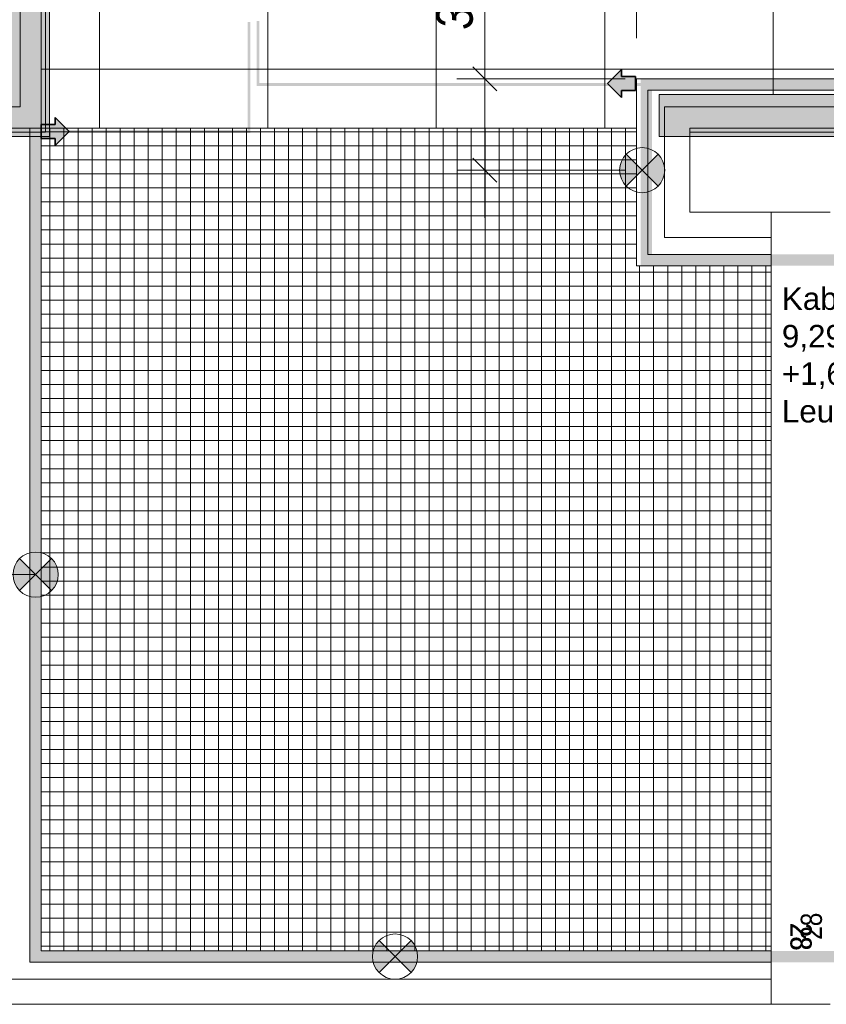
# Model space of a CAD drawing. Extents: x -620 to 300, y 62 to 1112.
# Tile 3 of 226: x -449 to -392, y 149 to 219. Entities that reach past the tile are written whole.
import ezdxf

# ---------------------------------------------------------------- set-up
doc = ezdxf.new("R2010")
doc.units = 0
doc.layers.get('0').update_dxf_attribs({"lineweight": 13})
for name, color, linetype, lineweight, true_color in [('00_ E_ST_Handlaufleuchte', 7, 'Continuous', 13, 0xb2b200), ('00_E_ST_Handlaufleuchte_Bem', 7, 'Continuous', 5, 0x7d7d00), ('00_E_ST_Handlaufleuchte_Kabel', 3, 'Continuous', 18, 0x00ff00), ('00_E_ST_Handlaufleuchte_Übergabepunkte unter Terrassenplatte', 3, 'Continuous', 35, 0x00ff00), ('00_E_ST_Handlaufleuchte–Handlauf-Position', 7, 'Continuous', 5, 0x0000b2), ('30 -33 Aussenwände- 7 Fassade_ Elemente', 7, 'Continuous', 9, 0x00aacc), ('30 -34 Innenwände- 6 Elemente', 7, 'Continuous', 9, 0xff6633), ('30 -35 Decken- 2.2 Treppen Außen', 9, 'Continuous', 9, 0x808080), ('30 -36 Dächer- 3 Dachbeläge', 7, 'Continuous', 15, 0x9999ff), ('30 -36 Dächer- 4 Dachbekleidungen', 7, 'Continuous', 9, 0xccccff), ('60- 61 allgemeine Ausstattung- 4 Terrassen', 9, 'Continuous', 9, 0x808080)]:
    doc.layers.add(name, color=color, linetype=linetype, lineweight=lineweight, true_color=true_color)
doc.layers.add('00_E_ST_Handlaufleuchte_Kabel_Text', color=7, linetype='Continuous', lineweight=13)
doc.styles.get("Standard").update_dxf_attribs({"font": 'ARIALN.TTF'})

# ---------------------------------------------------------------- blocks, each defined once
blk = doc.blocks.new('Referenz-A06CPVSGL0')
at = {"layer": '30 -33 Aussenwände- 7 Fassade_ Elemente', "color": 0, "linetype": 'Continuous', "ltscale": 0.13}
for p, q in [((-447.779, 372.513), (-447.779, 211.653)), ((-447.779, 211.653), (-538.631, 211.653)), ((31.621, 211.653), (-401.579, 211.653)), ((-401.579, 211.653), (-401.579, 205.653)), ((-401.579, 205.653), (-391.579, 205.653)), ((-391.579, 149.253), (-451.579, 149.253))]:
    blk.add_line(p, q, dxfattribs=at)
at = {"layer": '30 -34 Innenwände- 6 Elemente', "color": 0, "linetype": 'Continuous', "ltscale": 0.13}
for p, q in [((-447.779, 211.653), (-447.779, 372.513)), ((-538.631, 211.653), (-447.779, 211.653))]:
    blk.add_line(p, q, dxfattribs=at)
at = {"layer": '30 -36 Dächer- 3 Dachbeläge', "color": 0, "linetype": 'Continuous', "ltscale": 0.15}
for p, q in [((-447.179, 211.053), (-447.179, 376.053)), ((-403.779, 214.053), (31.021, 214.053)), ((-403.779, 211.053), (-403.779, 214.053)), ((-538.631, 211.053), (-447.179, 211.053)), ((31.021, 211.053), (-403.779, 211.053))]:
    blk.add_line(p, q, dxfattribs=at)
at = {"layer": '30 -36 Dächer- 3 Dachbeläge', "color": 0, "lineweight": 0}
for points in [[(-450.179, 214.053), (-450.179, 376.053), (-447.179, 211.053)], [(-447.179, 211.053), (-450.179, 376.053), (-447.179, 376.053)], [(-450.179, 211.053), (-450.179, 214.053), (-447.179, 211.053)], [(-403.779, 211.053), (-403.779, 214.053), (31.021, 211.053)], [(31.021, 211.053), (-403.779, 214.053), (31.021, 214.053)]]:
    blk.add_solid(points, dxfattribs=at)
at = {"layer": '30 -36 Dächer- 4 Dachbekleidungen', "color": 0, "linetype": 'Continuous', "ltscale": 0.13}
for p, q in [((-449.279, 376.053), (-449.279, 213.153)), ((-447.479, 211.353), (-447.479, 376.053)), ((31.021, 215.153), (-405.379, 215.153)), ((-405.379, 215.153), (-405.379, 201.853)), ((-404.579, 202.653), (-404.579, 214.353)), ((-404.579, 214.353), (31.021, 214.353)), ((-449.279, 213.153), (-538.631, 213.153)), ((31.021, 213.153), (-403.379, 213.153)), ((-403.379, 213.153), (-403.379, 203.853)), ((-538.631, 211.353), (-447.479, 211.353)), ((-448.579, 211.653), (-448.579, 152.253)), ((-447.779, 211.653), (-448.579, 211.653)), ((-447.779, 153.053), (-447.779, 211.653)), ((-401.579, 205.653), (-401.579, 211.353)), ((-401.579, 211.353), (31.021, 211.353)), ((-395.779, 205.653), (-401.579, 205.653)), ((-395.779, 203.853), (-395.779, 205.653)), ((-403.379, 203.853), (-395.779, 203.853)), ((-395.779, 202.653), (-404.579, 202.653)), ((-395.779, 201.853), (-395.779, 202.653)), ((-405.379, 201.853), (-395.779, 201.853)), ((-395.779, 153.053), (-447.779, 153.053)), ((-395.779, 152.253), (-395.779, 153.053)), ((-448.579, 152.253), (-395.779, 152.253)), ((-395.779, 151.053), (-449.779, 151.053)), ((-395.779, 149.253), (-395.779, 151.053)), ((-451.579, 149.253), (-395.779, 149.253))]:
    blk.add_line(p, q, dxfattribs=at)
at = {"layer": '60- 61 allgemeine Ausstattung- 4 Terrassen', "color": 0}
for p, q in [((-431.639, 211.653), (-431.639, 372.513)), ((-419.639, 211.653), (-419.639, 372.513)), ((-407.639, 211.653), (-407.639, 372.513)), ((-395.639, 214.053), (-395.639, 263.853)), ((-443.639, 211.653), (-443.639, 220.453)), ((-447.779, 215.853), (-138.159, 215.853)), ((-405.379, 211.653), (-447.779, 211.653)), ((-447.779, 211.653), (-447.779, 153.053)), ((-447.779, 211.394), (-405.379, 211.394)), ((-447.159, 153.053), (-447.159, 211.653)), ((-446.159, 153.053), (-446.159, 211.653)), ((-445.159, 153.053), (-445.159, 211.653)), ((-444.159, 153.053), (-444.159, 211.653)), ((-443.159, 153.053), (-443.159, 211.653)), ((-442.159, 153.053), (-442.159, 211.653)), ((-441.159, 153.053), (-441.159, 211.653)), ((-440.159, 153.053), (-440.159, 211.653)), ((-439.159, 153.053), (-439.159, 211.653)), ((-438.159, 153.053), (-438.159, 211.653)), ((-437.159, 153.053), (-437.159, 211.653)), ((-436.159, 153.053), (-436.159, 211.653)), ((-435.159, 153.053), (-435.159, 211.653)), ((-434.159, 153.053), (-434.159, 211.653)), ((-433.159, 153.053), (-433.159, 211.653)), ((-432.159, 153.053), (-432.159, 211.653)), ((-431.159, 153.053), (-431.159, 211.653)), ((-430.159, 153.053), (-430.159, 211.653)), ((-429.159, 153.053), (-429.159, 211.653)), ((-428.159, 153.053), (-428.159, 211.653)), ((-427.159, 153.053), (-427.159, 211.653)), ((-426.159, 153.053), (-426.159, 211.653)), ((-425.159, 153.053), (-425.159, 211.653)), ((-424.159, 153.053), (-424.159, 211.653)), ((-423.159, 153.053), (-423.159, 211.653)), ((-422.159, 153.053), (-422.159, 211.653)), ((-421.159, 153.053), (-421.159, 211.653)), ((-420.159, 153.053), (-420.159, 211.653)), ((-419.159, 153.053), (-419.159, 211.653)), ((-418.159, 153.053), (-418.159, 211.653)), ((-417.159, 153.053), (-417.159, 211.653)), ((-416.159, 153.053), (-416.159, 211.653)), ((-415.159, 153.053), (-415.159, 211.653)), ((-414.159, 153.053), (-414.159, 211.653)), ((-413.159, 153.053), (-413.159, 211.653)), ((-412.159, 153.053), (-412.159, 211.653)), ((-411.159, 153.053), (-411.159, 211.653)), ((-410.159, 153.053), (-410.159, 211.653)), ((-409.159, 153.053), (-409.159, 211.653)), ((-408.159, 153.053), (-408.159, 211.653)), ((-407.159, 153.053), (-407.159, 211.653)), ((-406.159, 153.053), (-406.159, 211.653)), ((-405.379, 201.853), (-405.379, 211.653)), ((-447.779, 210.394), (-405.379, 210.394)), ((-447.779, 209.394), (-405.379, 209.394)), ((-447.779, 208.394), (-405.379, 208.394)), ((-447.779, 207.394), (-405.379, 207.394)), ((-447.779, 206.394), (-405.379, 206.394)), ((-447.779, 205.394), (-405.379, 205.394)), ((-447.779, 204.394), (-405.379, 204.394)), ((-447.779, 203.394), (-405.379, 203.394)), ((-447.779, 202.394), (-405.379, 202.394)), ((-447.779, 201.394), (-395.779, 201.394)), ((-395.779, 201.853), (-405.379, 201.853)), ((-405.159, 153.053), (-405.159, 201.853)), ((-404.159, 153.053), (-404.159, 201.853)), ((-403.159, 153.053), (-403.159, 201.853)), ((-402.159, 153.053), (-402.159, 201.853)), ((-401.159, 153.053), (-401.159, 201.853)), ((-400.159, 153.053), (-400.159, 201.853)), ((-399.159, 153.053), (-399.159, 201.853)), ((-398.159, 153.053), (-398.159, 201.853)), ((-397.159, 153.053), (-397.159, 201.853)), ((-396.159, 153.053), (-396.159, 201.853)), ((-395.779, 153.053), (-395.779, 201.853)), ((-447.779, 200.394), (-395.779, 200.394)), ((-447.779, 199.394), (-395.779, 199.394)), ((-447.779, 198.394), (-395.779, 198.394)), ((-447.779, 197.394), (-395.779, 197.394)), ((-447.779, 196.394), (-395.779, 196.394)), ((-447.779, 195.394), (-395.779, 195.394)), ((-447.779, 194.394), (-395.779, 194.394)), ((-447.779, 193.394), (-395.779, 193.394)), ((-447.779, 192.394), (-395.779, 192.394)), ((-447.779, 191.394), (-395.779, 191.394)), ((-447.779, 190.394), (-395.779, 190.394)), ((-447.779, 189.394), (-395.779, 189.394)), ((-447.779, 188.394), (-395.779, 188.394)), ((-447.779, 187.394), (-395.779, 187.394)), ((-447.779, 186.394), (-395.779, 186.394)), ((-447.779, 185.394), (-395.779, 185.394)), ((-447.779, 184.394), (-395.779, 184.394)), ((-447.779, 183.394), (-395.779, 183.394)), ((-447.779, 182.394), (-395.779, 182.394)), ((-447.779, 181.394), (-395.779, 181.394)), ((-447.779, 180.394), (-395.779, 180.394)), ((-447.779, 179.394), (-395.779, 179.394)), ((-447.779, 178.394), (-395.779, 178.394)), ((-447.779, 177.394), (-395.779, 177.394)), ((-447.779, 176.394), (-395.779, 176.394)), ((-447.779, 175.394), (-395.779, 175.394)), ((-447.779, 174.394), (-395.779, 174.394)), ((-447.779, 173.394), (-395.779, 173.394)), ((-447.779, 172.394), (-395.779, 172.394)), ((-447.779, 171.394), (-395.779, 171.394)), ((-447.779, 170.394), (-395.779, 170.394)), ((-447.779, 169.394), (-395.779, 169.394)), ((-447.779, 168.394), (-395.779, 168.394)), ((-447.779, 167.394), (-395.779, 167.394)), ((-447.779, 166.394), (-395.779, 166.394)), ((-447.779, 165.394), (-395.779, 165.394)), ((-447.779, 164.394), (-395.779, 164.394)), ((-447.779, 163.394), (-395.779, 163.394)), ((-447.779, 162.394), (-395.779, 162.394)), ((-447.779, 161.394), (-395.779, 161.394)), ((-447.779, 160.394), (-395.779, 160.394)), ((-447.779, 159.394), (-395.779, 159.394)), ((-447.779, 158.394), (-395.779, 158.394)), ((-447.779, 157.394), (-395.779, 157.394)), ((-447.779, 156.394), (-395.779, 156.394)), ((-447.779, 155.394), (-395.779, 155.394)), ((-447.779, 154.394), (-395.779, 154.394)), ((-447.779, 153.394), (-395.779, 153.394)), ((-447.779, 153.053), (-395.779, 153.053))]:
    blk.add_line(p, q, dxfattribs=at)
at = {"layer": '60- 61 allgemeine Ausstattung- 4 Terrassen', "color": 0, "linetype": 'Continuous', "lineweight": 18, "ltscale": 0.18}
for p, q in [((31.621, 211.653), (-401.579, 211.653)), ((-401.579, 211.653), (-401.579, 205.653)), ((-401.579, 205.653), (-395.779, 205.653)), ((-395.779, 205.653), (-395.779, 149.253)), ((-395.779, 149.253), (-451.579, 149.253))]:
    blk.add_line(p, q, dxfattribs=at)
at = {"layer": '30 -35 Decken- 2.2 Treppen Außen', "color": 0, "linetype": 'Continuous', "ltscale": 0.13, "char_height": 1.51033, "attachment_point": 1}
for insert, rotation in [((-393.684, 153.852), 90.001), ((-392.908, 155.051), 270.001)]:
    blk.add_mtext('{\\fArial Narrow;28}', dxfattribs=dict(at, insert=insert, rotation=rotation))
at = {"layer": '30 -35 Decken- 2.2 Treppen Außen', "color": 0, "linetype": 'ByBlock', "ltscale": 0.13, "insert": (-392.908, 155.003), "char_height": 1.51033, "attachment_point": 1, "rotation": 270.001}
blk.add_mtext('{\\fArial Narrow;28}', dxfattribs=at)
blk = doc.blocks.new('Blockreferenz-A06CPVSML0')
at = {"lineweight": -2}
for points in [[(-406.116, 209.791), (-404.979, 208.653), (-406.116, 207.516), (-406.371, 207.849), (-406.532, 208.237), (-406.587, 208.653), (-406.532, 209.07), (-406.371, 209.458)], [(-404.979, 208.653), (-403.841, 209.791), (-403.586, 209.458), (-403.425, 209.07), (-403.37, 208.653), (-403.425, 208.237), (-403.586, 207.849), (-403.841, 207.516)]]:
    blk.add_hatch(color=0, dxfattribs=at).paths.add_polyline_path(points)
at = {"color": 0, "lineweight": -2}
for p, q in [((-406.116, 207.516), (-403.841, 209.791)), ((-406.116, 209.791), (-403.841, 207.516))]:
    blk.add_line(p, q, dxfattribs=at)
blk.add_circle((-404.979, 208.653), 1.608, dxfattribs=at)
blk = doc.blocks.new('Blockreferenz-A06CPVSYL0')
at = {"lineweight": -2}
for points in [[(-449.316, 180.991), (-448.179, 179.853), (-449.316, 178.716), (-449.571, 179.049), (-449.732, 179.437), (-449.787, 179.853), (-449.732, 180.27), (-449.571, 180.658)], [(-448.179, 179.853), (-447.041, 180.991), (-446.786, 180.658), (-446.625, 180.27), (-446.57, 179.853), (-446.625, 179.437), (-446.786, 179.049), (-447.041, 178.716)]]:
    blk.add_hatch(color=0, dxfattribs=at).paths.add_polyline_path(points)
at = {"color": 0, "lineweight": -2}
for p, q in [((-449.316, 178.716), (-447.041, 180.991)), ((-449.316, 180.991), (-447.041, 178.716))]:
    blk.add_line(p, q, dxfattribs=at)
blk.add_circle((-448.179, 179.853), 1.608, dxfattribs=at)
blk = doc.blocks.new('Blockreferenz-A06CPVTOL0')
at = {"lineweight": -2}
for points in [[(-423.716, 153.791), (-422.579, 152.653), (-423.716, 151.516), (-423.971, 151.849), (-424.132, 152.237), (-424.187, 152.653), (-424.132, 153.07), (-423.971, 153.458)], [(-422.579, 152.653), (-421.441, 153.791), (-421.186, 153.458), (-421.025, 153.07), (-420.97, 152.653), (-421.025, 152.237), (-421.186, 151.849), (-421.441, 151.516)]]:
    blk.add_hatch(color=0, dxfattribs=at).paths.add_polyline_path(points)
at = {"color": 0, "lineweight": -2}
for p, q in [((-423.716, 151.516), (-421.441, 153.791)), ((-423.716, 153.791), (-421.441, 151.516))]:
    blk.add_line(p, q, dxfattribs=at)
blk.add_circle((-422.579, 152.653), 1.608, dxfattribs=at)
blk = doc.blocks.new('Maß-A06CPVUAL0')
at = {"color": 0, "linetype": 'ByBlock', "lineweight": -2, "ltscale": 0.13}
for p, q in [((-416.179, 205.259), (-416.179, 224.873)), ((-415.33, 214.305), (-417.027, 216.002)), ((-418.179, 215.153), (-406.179, 215.153)), ((-415.33, 207.805), (-417.027, 209.502)), ((-418.179, 208.653), (-406.179, 208.653))]:
    blk.add_line(p, q, dxfattribs=at)
at = {"color": 0, "linetype": 'ByBlock', "lineweight": -2, "ltscale": 0.13, "attachment_point": 1, "rotation": 90}
for s, insert, char_height in [('{\\fArial Narrow|b0|i1;5}', (-420.165, 222.068), 1.82), ('{\\fArial Narrow|b0|i1;32}', (-419.645, 218.667), 2.6)]:
    blk.add_mtext(s, dxfattribs=dict(at, insert=insert, char_height=char_height))
blk = doc.blocks.new('Maß-A06CPVUCL0')
at = {"color": 0, "linetype": 'ByBlock', "lineweight": -2, "ltscale": 0.13}
for p, q in [((-405.377, 230.053), (-405.377, 218.053)), ((-377.979, 230.053), (-377.979, 218.053)), ((-404.528, 228.902), (-406.225, 227.205)), ((-377.13, 228.902), (-378.827, 227.205)), ((-405.377, 228.053), (-377.979, 228.053))]:
    blk.add_line(p, q, dxfattribs=at)
at = {"color": 0, "linetype": 'ByBlock', "lineweight": -2, "ltscale": 0.13, "insert": (-394.348, 231.52), "char_height": 2.6, "attachment_point": 1}
blk.add_mtext('{\\fArial Narrow|b0|i1;1.37}', dxfattribs=at)
blk = doc.blocks.new('Polygon-A06CPVV6L0')
at = {"linetype": 'ByBlock', "lineweight": -2, "ltscale": 0.13}
blk.add_hatch(color=0, dxfattribs=at).paths.add_polyline_path([(-210.479, 201.853), (-405.079, 201.853), (-405.079, 215.153), (31.021, 215.153), (31.021, 214.353), (-404.279, 214.353), (-404.279, 202.653), (-210.479, 202.653)])
blk = doc.blocks.new('Polygon-A06CPVVAL0')
at = {"linetype": 'ByBlock', "lineweight": -2, "ltscale": 0.13}
blk.add_hatch(color=0, dxfattribs=at).paths.add_polyline_path([(-210.479, 152.253), (-448.579, 152.253), (-448.579, 211.653), (-447.779, 211.653), (-447.779, 153.053), (-210.479, 153.053)])
blk = doc.blocks.new('Maß-A06CPVVGL0')
at = {"color": 0, "linetype": 'ByBlock', "lineweight": -2, "ltscale": 0.13}
for p, q in [((-459.027, 180.702), (-457.33, 179.005)), ((-460.179, 179.853), (-448.179, 179.853)), ((-458.179, 151.053), (-458.179, 179.853)), ((-459.027, 151.902), (-457.33, 150.205)), ((-460.179, 151.053), (-448.179, 151.053))]:
    blk.add_line(p, q, dxfattribs=at)
at = {"color": 0, "linetype": 'ByBlock', "lineweight": -2, "ltscale": 0.13, "insert": (-461.645, 162.789), "char_height": 2.6, "attachment_point": 1, "rotation": 90}
blk.add_mtext('{\\fArial Narrow|b0|i1;1.44}', dxfattribs=at)
blk = doc.blocks.new('Maß-A06CPVVIL0')
at = {"color": 0, "linetype": 'ByBlock', "lineweight": -2, "ltscale": 0.13}
for p, q in [((-459.027, 212.502), (-457.33, 210.805)), ((-460.179, 211.653), (-448.179, 211.653)), ((-458.179, 179.853), (-458.179, 211.653)), ((-459.027, 180.702), (-457.33, 179.005)), ((-460.179, 179.853), (-448.179, 179.853))]:
    blk.add_line(p, q, dxfattribs=at)
at = {"color": 0, "linetype": 'ByBlock', "lineweight": -2, "ltscale": 0.13, "insert": (-461.645, 193.081), "char_height": 2.6, "attachment_point": 1, "rotation": 90}
blk.add_mtext('{\\fArial Narrow|b0|i1;1.59}', dxfattribs=at)
blk = doc.blocks.new('Polylinie-A06CPVWGL0')
at = {"color": 0, "linetype": 'ByBlock', "lineweight": -2, "ltscale": 0.18}
for points in [[(-432.874, 211.307), (-433.074, 211.507), (-432.878, 219.205), (-433.078, 219.205)], [(-448.377, 211.305), (-448.577, 211.505), (-432.874, 211.307), (-433.074, 211.507)], [(-448.377, 152.753), (-448.577, 152.553), (-448.377, 211.305), (-448.577, 211.505)], [(-242.979, 152.753), (-242.979, 152.553), (-448.377, 152.753), (-448.577, 152.553)]]:
    blk.add_solid(points, dxfattribs=at)
blk = doc.blocks.new('Polylinie-A06CPVWIL0')
at = {"color": 0, "linetype": 'ByBlock', "lineweight": -2, "ltscale": 0.18}
for points in [[(-432.244, 214.853), (-432.444, 214.653), (-432.244, 219.286), (-432.444, 219.286)], [(-404.885, 214.853), (-405.085, 214.653), (-432.244, 214.853), (-432.444, 214.653)], [(-404.885, 202.153), (-405.085, 201.953), (-404.885, 214.853), (-405.085, 214.653)], [(-242.979, 202.153), (-242.979, 201.953), (-404.885, 202.153), (-405.085, 201.953)]]:
    blk.add_solid(points, dxfattribs=at)
blk = doc.blocks.new('Pfeil-A06CPVXOL0')
at = {"linetype": 'ByBlock', "lineweight": -2, "ltscale": 0.35}
blk.add_hatch(color=0, dxfattribs=at).paths.add_polyline_path([(-405.45, 215.331), (-405.45, 214.331), (-406.45, 214.331), (-406.45, 213.831), (-407.45, 214.831), (-406.45, 215.831), (-406.45, 215.331)])
at = {"color": 0, "linetype": 'ByBlock', "lineweight": -2, "ltscale": 0.35}
for p, q in [((-407.45, 214.831), (-406.45, 215.831)), ((-406.45, 215.831), (-406.45, 215.331)), ((-406.45, 215.331), (-405.45, 215.331)), ((-405.45, 215.331), (-405.45, 214.331)), ((-406.45, 213.831), (-407.45, 214.831)), ((-405.45, 214.331), (-406.45, 214.331)), ((-406.45, 214.331), (-406.45, 213.831))]:
    blk.add_line(p, q, dxfattribs=at)
blk = doc.blocks.new('Pfeil-A06CPVXQL0')
at = {"linetype": 'ByBlock', "lineweight": -2, "ltscale": 0.35}
blk.add_hatch(color=0, dxfattribs=at).paths.add_polyline_path([(-447.779, 210.905), (-447.779, 211.905), (-446.779, 211.905), (-446.779, 212.405), (-445.779, 211.405), (-446.779, 210.405), (-446.779, 210.905)])
at = {"color": 0, "linetype": 'ByBlock', "lineweight": -2, "ltscale": 0.35}
for p, q in [((-447.779, 210.905), (-447.779, 211.905)), ((-447.779, 211.905), (-446.779, 211.905)), ((-446.779, 211.905), (-446.779, 212.405)), ((-446.779, 212.405), (-445.779, 211.405)), ((-445.779, 211.405), (-446.779, 210.405)), ((-446.779, 210.905), (-447.779, 210.905)), ((-446.779, 210.405), (-446.779, 210.905))]:
    blk.add_line(p, q, dxfattribs=at)

msp = doc.modelspace()

# ---------------------------------------------------------------- block references
at = {"color": 8, "lineweight": 13, "ltscale": 0.13, "true_color": 0x808080}
msp.add_blockref('Referenz-A06CPVSGL0', (0, 0), dxfattribs=at)
at = {"layer": '00_ E_ST_Handlaufleuchte', "ltscale": 0.13}
for name in ['Blockreferenz-A06CPVSML0', 'Blockreferenz-A06CPVSYL0', 'Blockreferenz-A06CPVTOL0']:
    msp.add_blockref(name, (0, 0), dxfattribs=at)
at = {"layer": '00_E_ST_Handlaufleuchte_Bem', "ltscale": 0.13}
for name in ['Maß-A06CPVUCL0', 'Maß-A06CPVUAL0', 'Maß-A06CPVVIL0', 'Maß-A06CPVVGL0']:
    msp.add_blockref(name, (0, 0), dxfattribs=at)
at = {"layer": '00_E_ST_Handlaufleuchte_Kabel', "ltscale": 0.18}
for name in ['Polylinie-A06CPVWGL0', 'Polylinie-A06CPVWIL0']:
    msp.add_blockref(name, (0, 0), dxfattribs=at)
at = {"layer": '00_E_ST_Handlaufleuchte_Übergabepunkte unter Terrassenplatte', "ltscale": 0.35}
for name in ['Pfeil-A06CPVXOL0', 'Pfeil-A06CPVXQL0']:
    msp.add_blockref(name, (0, 0), dxfattribs=at)
at = {"layer": '00_E_ST_Handlaufleuchte–Handlauf-Position', "ltscale": 0.13}
for name in ['Polygon-A06CPVV6L0', 'Polygon-A06CPVVAL0']:
    msp.add_blockref(name, (0, 0), dxfattribs=at)

# ---------------------------------------------------------------- texts
at = {"layer": '00_E_ST_Handlaufleuchte_Kabel_Text', "ltscale": 0.13, "char_height": 1.6, "attachment_point": 1}
for s, insert in [('{\\fArial;Kabellänge bis Übergabepunkt:}', (-395.027, 200.306)), ('{\\fArial;9,29 m +1m zum Boden = 10,29m}', (-395.027, 197.634)), ('{\\fArial;+1,6 m unter Terrasse = 11,99m}', (-395.027, 194.962)), ('{\\fArial;Leuchtenzahl Strang: 4 Stk.}', (-395.027, 192.29))]:
    msp.add_mtext(s, dxfattribs=dict(at, insert=insert))

doc.saveas('drawing.dxf')
